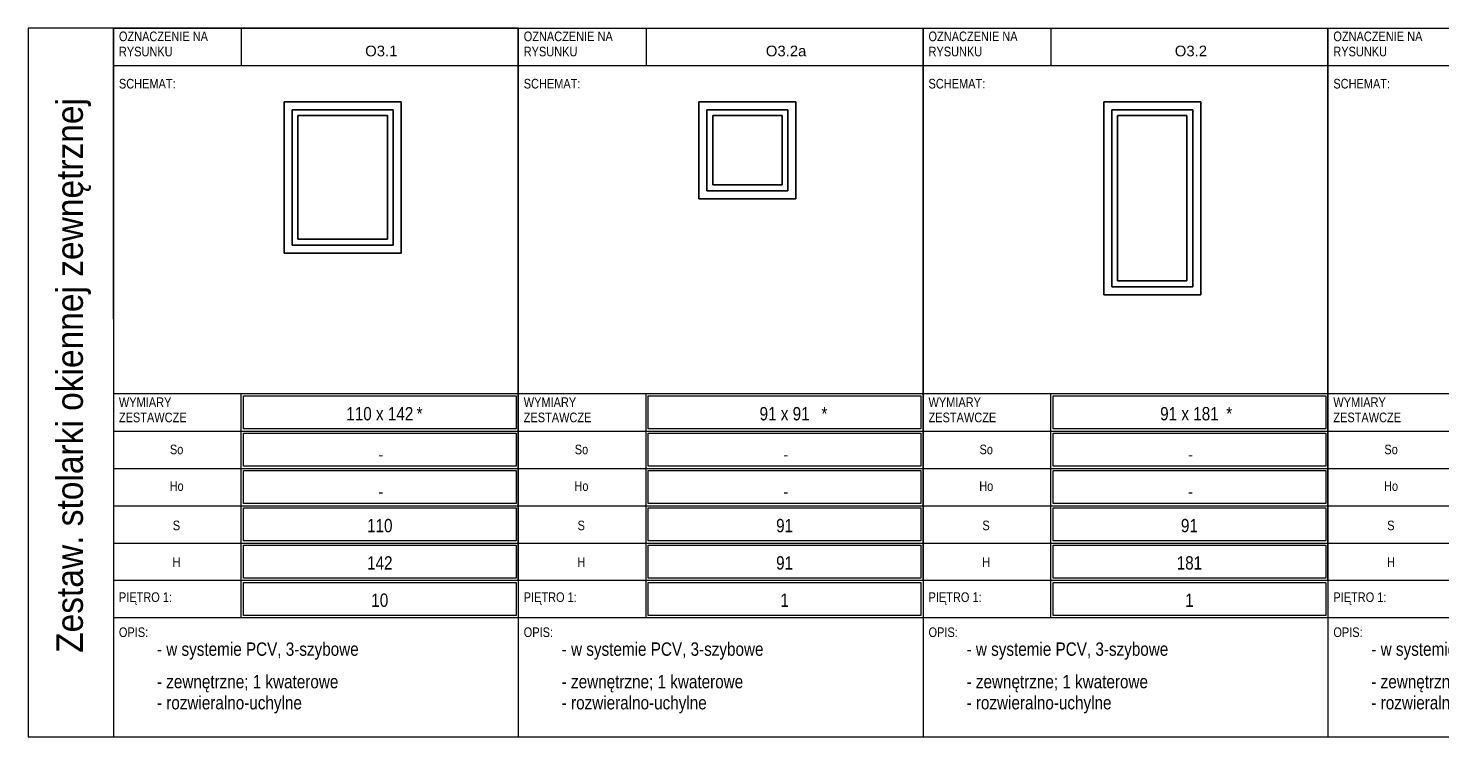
# Model space of a CAD drawing. Header units: centimetres. Extents: x -63 to 2108, y -795 to 602.
# Tile 2 of 3: x -63 to 1262, y -80 to 602. Entities that reach past the tile are written whole.
import ezdxf

# ---------------------------------------------------------------- set-up
doc = ezdxf.new("R2010")
doc.units = ezdxf.units.CM
for name, color, linetype, lineweight in [('A-ANNO-NOTE', 131, 'Continuous', 13), ('A-DETL-THIN', 151, 'Continuous', 18), ('A-GLAZ', 151, 'Continuous', 25), ('G-ANNO-TEXT', 231, 'Continuous', 13)]:
    doc.layers.add(name, color=color, linetype=linetype, lineweight=lineweight)
doc.styles.add('Arial', font='arial.ttf', dxfattribs={"height": 10})
doc.styles.add('Arial Narrow', font='ARIALN.TTF', dxfattribs={"height": 9})
doc.styles.add('Arial Narrow_1', font='ARIALN.TTF', dxfattribs={"height": 12.5})
doc.styles.add('Arial_1', font='arial.ttf', dxfattribs={"width": 0.9, "height": 25})

# ---------------------------------------------------------------- blocks, each defined once
blk = doc.blocks.new('Family - ___-2487477-Projekt 1 - Zestawienie stolarki okiennej')
at = {"layer": 'A-GLAZ'}
for p, q in [((566.5, 533.4), (566.5, 442.4)), ((657.5, 533.4), (566.5, 533.4)), ((566.5, 442.4), (566.5, 533.4)), ((566.5, 533.4), (657.5, 533.4)), ((657.5, 533.4), (657.5, 442.4)), ((657.5, 533.4), (657.5, 442.4)), ((650, 525.9), (574, 525.9)), ((574, 525.9), (574, 449.9)), ((644.5, 520.4), (579.5, 520.4)), ((579.5, 520.4), (579.5, 455.4)), ((644.5, 455.4), (644.5, 520.4)), ((650, 449.9), (650, 525.9)), ((579.5, 455.4), (644.5, 455.4)), ((657.5, 442.4), (566.5, 442.4)), ((566.5, 442.4), (657.5, 442.4)), ((574, 449.9), (650, 449.9))]:
    blk.add_line(p, q, dxfattribs=at)
blk = doc.blocks.new('Family - ___-2487806-Projekt 1 - Zestawienie stolarki okiennej')
at = {"layer": 'A-GLAZ'}
for p, q in [((177, 533.4), (177, 391.4)), ((177, 533.4), (177, 391.4)), ((287, 533.4), (177, 533.4)), ((287, 533.4), (177, 533.4)), ((287, 533.4), (287, 391.4)), ((287, 391.4), (287, 533.4)), ((184.5, 525.9), (279.5, 525.9)), ((184.5, 525.9), (184.5, 398.9)), ((274, 520.4), (190, 520.4)), ((190, 520.4), (190, 404.4)), ((274, 520.4), (274, 404.4)), ((279.5, 525.9), (279.5, 398.9)), ((184.5, 398.9), (279.5, 398.9)), ((190, 404.4), (274, 404.4)), ((177, 391.4), (287, 391.4)), ((287, 391.4), (177, 391.4))]:
    blk.add_line(p, q, dxfattribs=at)
blk = doc.blocks.new('Family - ___-2499350-Projekt 1 - Zestawienie stolarki okiennej')
at = {"layer": 'A-GLAZ'}
for p, q in [((946.5, 533.4), (946.5, 352.4)), ((946.5, 533.4), (946.5, 352.4)), ((1037.5, 533.4), (946.5, 533.4)), ((1037.5, 533.4), (946.5, 533.4)), ((1037.5, 533.4), (1037.5, 352.4)), ((1037.5, 352.4), (1037.5, 533.4)), ((954, 525.9), (1030, 525.9)), ((954, 525.9), (954, 359.9)), ((959.5, 520.4), (1024.5, 520.4)), ((959.5, 520.4), (959.5, 365.4)), ((1024.5, 520.4), (1024.5, 365.4)), ((1030, 525.9), (1030, 359.9)), ((954, 359.9), (1030, 359.9)), ((959.5, 365.4), (1024.5, 365.4)), ((946.5, 352.4), (1037.5, 352.4)), ((1037.5, 352.4), (946.5, 352.4))]:
    blk.add_line(p, q, dxfattribs=at)

msp = doc.modelspace()

# ---------------------------------------------------------------- linework, layer by layer
at = {"layer": 'A-DETL-THIN'}
for p, q in [((396.9, 602.4), (-63.1, 602.4)), ((-63.1, 602.4), (-63.1, -62.6)), ((16.9, 567.4), (16.9, 602.4)), ((16.9, 602.4), (136.9, 602.4)), ((16.9, 602.4), (16.9, 7.4)), ((136.9, 602.4), (136.9, 567.4)), ((136.9, 602.4), (396.9, 602.4)), ((396.9, 567.4), (396.9, 602.4)), ((396.9, 602.4), (516.9, 602.4)), ((396.9, 602.4), (396.9, 229.4)), ((396.9, 602.4), (396.9, 567.4)), ((396.9, 229.4), (396.9, 602.4)), ((396.9, 567.4), (396.9, 602.4)), ((396.9, 229.4), (396.9, 602.4)), ((396.9, 567.4), (396.9, 602.4)), ((396.9, 229.4), (396.9, 602.4)), ((396.9, 567.4), (396.9, 602.4)), ((396.9, 602.4), (396.9, 7.4)), ((396.9, 602.4), (396.9, 7.4)), ((516.9, 602.4), (516.9, 567.4)), ((516.9, 602.4), (776.9, 602.4)), ((776.9, 602.4), (776.9, 229.4)), ((776.9, 602.4), (776.9, 567.4)), ((776.9, 229.4), (776.9, 602.4)), ((776.9, 567.4), (776.9, 602.4)), ((776.9, 229.4), (776.9, 602.4)), ((776.9, 567.4), (776.9, 602.4)), ((776.9, 229.4), (776.9, 602.4)), ((776.9, 567.4), (776.9, 602.4)), ((776.9, 567.4), (776.9, 602.4)), ((776.9, 602.4), (896.9, 602.4)), ((776.9, 602.4), (776.9, 7.4)), ((776.9, 602.4), (776.9, 7.4)), ((896.9, 602.4), (896.9, 567.4)), ((896.9, 602.4), (1156.9, 602.4)), ((1156.9, 602.4), (1156.9, 229.4)), ((1156.9, 602.4), (1156.9, 567.4)), ((1156.9, 229.4), (1156.9, 602.4)), ((1156.9, 567.4), (1156.9, 602.4)), ((1156.9, 229.4), (1156.9, 602.4)), ((1156.9, 567.4), (1156.9, 602.4)), ((1156.9, 229.4), (1156.9, 602.4)), ((1156.9, 567.4), (1156.9, 602.4)), ((1156.9, 567.4), (1156.9, 602.4)), ((1156.9, 602.4), (1276.9, 602.4)), ((1156.9, 602.4), (1156.9, 7.4)), ((16.9, 567.4), (396.9, 567.4)), ((16.9, 329.4), (16.9, 567.4)), ((396.9, 567.4), (776.9, 567.4)), ((396.9, 329.4), (396.9, 567.4)), ((776.9, 567.4), (1156.9, 567.4)), ((776.9, 329.4), (776.9, 567.4)), ((1156.9, 567.4), (1536.9, 567.4)), ((1156.9, 329.4), (1156.9, 567.4)), ((396.9, 259.4), (16.9, 259.4)), ((16.9, 259.4), (16.9, 224.4)), ((136.9, 224.4), (136.9, 259.4)), ((138.9, 257.4), (394.9, 257.4)), ((138.9, 226.4), (138.9, 257.4)), ((394.9, 257.4), (394.9, 226.4)), ((776.9, 259.4), (396.9, 259.4)), ((396.9, 259.4), (396.9, 224.4)), ((396.9, 224.4), (396.9, 259.4)), ((396.9, 259.4), (396.9, 224.4)), ((396.9, 259.4), (396.9, 224.4)), ((396.9, 259.4), (396.9, 224.4)), ((516.9, 224.4), (516.9, 259.4)), ((518.9, 257.4), (774.9, 257.4)), ((518.9, 226.4), (518.9, 257.4)), ((774.9, 257.4), (774.9, 226.4)), ((776.9, 224.4), (776.9, 259.4)), ((776.9, 259.4), (776.9, 224.4)), ((776.9, 259.4), (776.9, 224.4)), ((776.9, 259.4), (776.9, 224.4)), ((1156.9, 259.4), (776.9, 259.4)), ((776.9, 259.4), (776.9, 224.4)), ((896.9, 224.4), (896.9, 259.4)), ((898.9, 257.4), (1154.9, 257.4)), ((898.9, 226.4), (898.9, 257.4)), ((1154.9, 257.4), (1154.9, 226.4)), ((1156.9, 224.4), (1156.9, 259.4)), ((1156.9, 259.4), (1156.9, 224.4)), ((1156.9, 259.4), (1156.9, 224.4)), ((1156.9, 259.4), (1156.9, 224.4)), ((1536.9, 259.4), (1156.9, 259.4)), ((1156.9, 259.4), (1156.9, 224.4)), ((394.9, 226.4), (138.9, 226.4)), ((774.9, 226.4), (518.9, 226.4)), ((1154.9, 226.4), (898.9, 226.4)), ((16.9, 224.4), (136.9, 224.4)), ((16.9, 224.4), (16.9, 189.4)), ((136.9, 224.4), (396.9, 224.4)), ((136.9, 189.4), (136.9, 224.4)), ((138.9, 222.4), (394.9, 222.4)), ((138.9, 191.4), (138.9, 222.4)), ((394.9, 222.4), (394.9, 191.4)), ((396.9, 224.4), (516.9, 224.4)), ((396.9, 224.4), (396.9, 189.4)), ((396.9, 189.4), (396.9, 224.4)), ((396.9, 224.4), (396.9, 189.4)), ((396.9, 224.4), (396.9, 189.4)), ((396.9, 224.4), (396.9, 189.4)), ((516.9, 224.4), (776.9, 224.4)), ((516.9, 189.4), (516.9, 224.4)), ((518.9, 222.4), (774.9, 222.4)), ((518.9, 191.4), (518.9, 222.4)), ((774.9, 222.4), (774.9, 191.4)), ((776.9, 189.4), (776.9, 224.4)), ((776.9, 224.4), (776.9, 189.4)), ((776.9, 224.4), (776.9, 189.4)), ((776.9, 224.4), (776.9, 189.4)), ((776.9, 224.4), (896.9, 224.4)), ((776.9, 224.4), (776.9, 189.4)), ((896.9, 224.4), (1156.9, 224.4)), ((896.9, 189.4), (896.9, 224.4)), ((898.9, 222.4), (1154.9, 222.4)), ((898.9, 191.4), (898.9, 222.4)), ((1154.9, 222.4), (1154.9, 191.4)), ((1156.9, 189.4), (1156.9, 224.4)), ((1156.9, 224.4), (1156.9, 189.4)), ((1156.9, 224.4), (1156.9, 189.4)), ((1156.9, 224.4), (1156.9, 189.4)), ((1156.9, 224.4), (1276.9, 224.4)), ((1156.9, 224.4), (1156.9, 189.4)), ((16.9, 189.4), (136.9, 189.4)), ((16.9, 189.4), (16.9, 154.4)), ((136.9, 189.4), (396.9, 189.4)), ((136.9, 154.4), (136.9, 189.4)), ((394.9, 191.4), (138.9, 191.4)), ((138.9, 187.4), (394.9, 187.4)), ((138.9, 156.4), (138.9, 187.4)), ((394.9, 187.4), (394.9, 156.4)), ((396.9, 189.4), (516.9, 189.4)), ((396.9, 189.4), (396.9, 154.4)), ((396.9, 154.4), (396.9, 189.4)), ((396.9, 189.4), (396.9, 154.4)), ((396.9, 189.4), (396.9, 154.4)), ((396.9, 189.4), (396.9, 154.4)), ((516.9, 189.4), (776.9, 189.4)), ((516.9, 154.4), (516.9, 189.4)), ((774.9, 191.4), (518.9, 191.4)), ((518.9, 187.4), (774.9, 187.4)), ((518.9, 156.4), (518.9, 187.4)), ((774.9, 187.4), (774.9, 156.4)), ((776.9, 154.4), (776.9, 189.4)), ((776.9, 189.4), (776.9, 154.4)), ((776.9, 189.4), (776.9, 154.4)), ((776.9, 189.4), (776.9, 154.4)), ((776.9, 189.4), (896.9, 189.4)), ((776.9, 189.4), (776.9, 154.4)), ((896.9, 189.4), (1156.9, 189.4)), ((896.9, 154.4), (896.9, 189.4)), ((1154.9, 191.4), (898.9, 191.4)), ((898.9, 187.4), (1154.9, 187.4)), ((898.9, 156.4), (898.9, 187.4)), ((1154.9, 187.4), (1154.9, 156.4)), ((1156.9, 154.4), (1156.9, 189.4)), ((1156.9, 189.4), (1156.9, 154.4)), ((1156.9, 189.4), (1156.9, 154.4)), ((1156.9, 189.4), (1156.9, 154.4)), ((1156.9, 189.4), (1276.9, 189.4)), ((1156.9, 189.4), (1156.9, 154.4)), ((16.9, 154.4), (136.9, 154.4)), ((16.9, 154.4), (16.9, 119.4)), ((136.9, 154.4), (396.9, 154.4)), ((136.9, 119.4), (136.9, 154.4)), ((394.9, 156.4), (138.9, 156.4)), ((138.9, 152.4), (394.9, 152.4)), ((138.9, 121.4), (138.9, 152.4)), ((394.9, 152.4), (394.9, 121.4)), ((396.9, 154.4), (516.9, 154.4)), ((396.9, 154.4), (396.9, 119.4)), ((396.9, 119.4), (396.9, 154.4)), ((396.9, 154.4), (396.9, 119.4)), ((396.9, 154.4), (396.9, 119.4)), ((396.9, 154.4), (396.9, 119.4)), ((516.9, 154.4), (776.9, 154.4)), ((516.9, 119.4), (516.9, 154.4)), ((774.9, 156.4), (518.9, 156.4)), ((518.9, 152.4), (774.9, 152.4)), ((518.9, 121.4), (518.9, 152.4)), ((774.9, 152.4), (774.9, 121.4)), ((776.9, 119.4), (776.9, 154.4)), ((776.9, 154.4), (776.9, 119.4)), ((776.9, 154.4), (776.9, 119.4)), ((776.9, 154.4), (776.9, 119.4)), ((776.9, 154.4), (896.9, 154.4)), ((776.9, 154.4), (776.9, 119.4)), ((896.9, 154.4), (1156.9, 154.4)), ((896.9, 119.4), (896.9, 154.4)), ((1154.9, 156.4), (898.9, 156.4)), ((898.9, 152.4), (1154.9, 152.4)), ((898.9, 121.4), (898.9, 152.4)), ((1154.9, 152.4), (1154.9, 121.4)), ((1156.9, 119.4), (1156.9, 154.4)), ((1156.9, 154.4), (1156.9, 119.4)), ((1156.9, 154.4), (1156.9, 119.4)), ((1156.9, 154.4), (1156.9, 119.4)), ((1156.9, 154.4), (1276.9, 154.4)), ((1156.9, 154.4), (1156.9, 119.4)), ((16.9, 119.4), (136.9, 119.4)), ((16.9, 119.4), (16.9, 84.4)), ((136.9, 119.4), (396.9, 119.4)), ((136.9, 84.4), (136.9, 119.4)), ((394.9, 121.4), (138.9, 121.4)), ((396.9, 119.4), (516.9, 119.4)), ((396.9, 119.4), (396.9, 84.4)), ((396.9, 84.4), (396.9, 119.4)), ((396.9, 119.4), (396.9, 84.4)), ((396.9, 119.4), (396.9, 84.4)), ((396.9, 119.4), (396.9, 84.4)), ((516.9, 119.4), (776.9, 119.4)), ((516.9, 84.4), (516.9, 119.4)), ((774.9, 121.4), (518.9, 121.4)), ((776.9, 84.4), (776.9, 119.4)), ((776.9, 119.4), (776.9, 84.4)), ((776.9, 119.4), (776.9, 84.4)), ((776.9, 119.4), (776.9, 84.4)), ((776.9, 119.4), (896.9, 119.4)), ((776.9, 119.4), (776.9, 84.4)), ((896.9, 119.4), (1156.9, 119.4)), ((896.9, 84.4), (896.9, 119.4)), ((1154.9, 121.4), (898.9, 121.4)), ((1156.9, 84.4), (1156.9, 119.4)), ((1156.9, 119.4), (1156.9, 84.4)), ((1156.9, 119.4), (1156.9, 84.4)), ((1156.9, 119.4), (1156.9, 84.4)), ((1156.9, 119.4), (1276.9, 119.4)), ((1156.9, 119.4), (1156.9, 84.4)), ((138.9, 117.4), (394.9, 117.4)), ((138.9, 86.4), (138.9, 117.4)), ((394.9, 117.4), (394.9, 86.4)), ((518.9, 117.4), (774.9, 117.4)), ((518.9, 86.4), (518.9, 117.4)), ((774.9, 117.4), (774.9, 86.4)), ((898.9, 117.4), (1154.9, 117.4)), ((898.9, 86.4), (898.9, 117.4)), ((1154.9, 117.4), (1154.9, 86.4)), ((16.9, 84.4), (136.9, 84.4)), ((16.9, 84.4), (16.9, -62.6)), ((136.9, 84.4), (396.9, 84.4)), ((136.9, 49.4), (136.9, 84.4)), ((394.9, 86.4), (138.9, 86.4)), ((138.9, 82.4), (394.9, 82.4)), ((138.9, 51.4), (138.9, 82.4)), ((394.9, 82.4), (394.9, 51.4)), ((396.9, 84.4), (516.9, 84.4)), ((396.9, 84.4), (396.9, -62.6)), ((396.9, 84.4), (396.9, -62.6)), ((516.9, 84.4), (776.9, 84.4)), ((516.9, 49.4), (516.9, 84.4)), ((774.9, 86.4), (518.9, 86.4)), ((518.9, 82.4), (774.9, 82.4)), ((518.9, 51.4), (518.9, 82.4)), ((774.9, 82.4), (774.9, 51.4)), ((776.9, 84.4), (776.9, -62.6)), ((776.9, 84.4), (896.9, 84.4)), ((776.9, 84.4), (776.9, -62.6)), ((896.9, 84.4), (1156.9, 84.4)), ((896.9, 49.4), (896.9, 84.4)), ((1154.9, 86.4), (898.9, 86.4)), ((898.9, 82.4), (1154.9, 82.4)), ((898.9, 51.4), (898.9, 82.4)), ((1154.9, 82.4), (1154.9, 51.4)), ((1156.9, 84.4), (1156.9, -62.6)), ((1156.9, 84.4), (1276.9, 84.4)), ((1156.9, 84.4), (1156.9, -62.6)), ((16.9, 49.4), (136.9, 49.4)), ((136.9, 49.4), (396.9, 49.4)), ((394.9, 51.4), (138.9, 51.4)), ((396.9, 49.4), (516.9, 49.4)), ((516.9, 49.4), (776.9, 49.4)), ((774.9, 51.4), (518.9, 51.4)), ((776.9, 49.4), (896.9, 49.4)), ((896.9, 49.4), (1156.9, 49.4)), ((1154.9, 51.4), (898.9, 51.4)), ((1156.9, 49.4), (1276.9, 49.4)), ((-63.1, -62.6), (16.9, -62.6)), ((16.9, -62.6), (396.9, -62.6)), ((396.9, -62.6), (776.9, -62.6)), ((776.9, -62.6), (1156.9, -62.6)), ((1156.9, -62.6), (1536.9, -62.6))]:
    msp.add_line(p, q, dxfattribs=at)

# ---------------------------------------------------------------- block references
at = {"lineweight": 25}
for name in ['Family - ___-2487806-Projekt 1 - Zestawienie stolarki okiennej', 'Family - ___-2487477-Projekt 1 - Zestawienie stolarki okiennej', 'Family - ___-2499350-Projekt 1 - Zestawienie stolarki okiennej']:
    msp.add_blockref(name, (0, 0), dxfattribs=at)

# ---------------------------------------------------------------- texts
at = {"layer": 'G-ANNO-TEXT', "color": 7, "line_spacing_factor": 0.949189}
for s, insert, char_height, width, attachment_point, style in [('\\pxt7.05556,14.11111,21.16667,28.22222,35.27778,42.33333,49.38889,56.44444,63.5,70.55556,77.61111,84.66667,91.72222,98.77778,105.83333,112.88889,119.94444,127,134.05556,141.11111,148.16667,155.22222,162.27778,169.33333,176.38889,183.44444,190.5,197.55556,204.61111,211.66667,218.72222,225.77778;{OZNACZENIE NA RYSUNKU}', (22, 599.3), 9, 108.5, 1, 'Arial Narrow'), ('\\pxt7.05556,14.11111,21.16667,28.22222,35.27778,42.33333,49.38889,56.44444,63.5,70.55556,77.61111,84.66667,91.72222,98.77778,105.83333,112.88889,119.94444,127,134.05556,141.11111,148.16667,155.22222,162.27778,169.33333,176.38889,183.44444,190.5,197.55556,204.61111,211.66667,218.72222,225.77778;{OZNACZENIE NA RYSUNKU}', (402, 599.3), 9, 108.5, 1, 'Arial Narrow'), ('\\pxt7.05556,14.11111,21.16667,28.22222,35.27778,42.33333,49.38889,56.44444,63.5,70.55556,77.61111,84.66667,91.72222,98.77778,105.83333,112.88889,119.94444,127,134.05556,141.11111,148.16667,155.22222,162.27778,169.33333,176.38889,183.44444,190.5,197.55556,204.61111,211.66667,218.72222,225.77778;{OZNACZENIE NA RYSUNKU}', (782, 599.3), 9, 108.5, 1, 'Arial Narrow'), ('\\pxt7.05556,14.11111,21.16667,28.22222,35.27778,42.33333,49.38889,56.44444,63.5,70.55556,77.61111,84.66667,91.72222,98.77778,105.83333,112.88889,119.94444,127,134.05556,141.11111,148.16667,155.22222,162.27778,169.33333,176.38889,183.44444,190.5,197.55556,204.61111,211.66667,218.72222,225.77778;{OZNACZENIE NA RYSUNKU}', (1162, 599.3), 9, 108.5, 1, 'Arial Narrow'), ('\\pxt7.05556,14.11111,21.16667,28.22222,35.27778,42.33333,49.38889,56.44444,63.5,70.55556,77.61111,84.66667,91.72222,98.77778,105.83333,112.88889,119.94444,127,134.05556,141.11111,148.16667,155.22222,162.27778,169.33333,176.38889,183.44444,190.5,197.55556,204.61111,211.66667,218.72222,225.77778;{SCHEMAT:}', (22, 554.9), 9, 52.469, 1, 'Arial Narrow'), ('\\pxt7.05556,14.11111,21.16667,28.22222,35.27778,42.33333,49.38889,56.44444,63.5,70.55556,77.61111,84.66667,91.72222,98.77778,105.83333,112.88889,119.94444,127,134.05556,141.11111,148.16667,155.22222,162.27778,169.33333,176.38889,183.44444,190.5,197.55556,204.61111,211.66667,218.72222,225.77778;{SCHEMAT:}', (402, 554.9), 9, 52.469, 1, 'Arial Narrow'), ('\\pxt7.05556,14.11111,21.16667,28.22222,35.27778,42.33333,49.38889,56.44444,63.5,70.55556,77.61111,84.66667,91.72222,98.77778,105.83333,112.88889,119.94444,127,134.05556,141.11111,148.16667,155.22222,162.27778,169.33333,176.38889,183.44444,190.5,197.55556,204.61111,211.66667,218.72222,225.77778;{SCHEMAT:}', (782, 554.9), 9, 52.469, 1, 'Arial Narrow'), ('\\pxt7.05556,14.11111,21.16667,28.22222,35.27778,42.33333,49.38889,56.44444,63.5,70.55556,77.61111,84.66667,91.72222,98.77778,105.83333,112.88889,119.94444,127,134.05556,141.11111,148.16667,155.22222,162.27778,169.33333,176.38889,183.44444,190.5,197.55556,204.61111,211.66667,218.72222,225.77778;{SCHEMAT:}', (1162, 554.9), 9, 52.469, 1, 'Arial Narrow'), ('\\pxt7.05556,14.11111,21.16667,28.22222,35.27778,42.33333,49.38889,56.44444,63.5,70.55556,77.61111,84.66667,91.72222,98.77778,105.83333,112.88889,119.94444,127,134.05556,141.11111,148.16667,155.22222,162.27778,169.33333,176.38889,183.44444,190.5,197.55556,204.61111,211.66667,218.72222,225.77778;{WYMIARY ZESTAWCZE}', (22, 256), 9, 81.35, 1, 'Arial Narrow'), ('\\pxt7.05556,14.11111,21.16667,28.22222,35.27778,42.33333,49.38889,56.44444,63.5,70.55556,77.61111,84.66667,91.72222,98.77778,105.83333,112.88889,119.94444,127,134.05556,141.11111,148.16667,155.22222,162.27778,169.33333,176.38889,183.44444,190.5,197.55556,204.61111,211.66667,218.72222,225.77778;{WYMIARY ZESTAWCZE}', (402, 256), 9, 81.35, 1, 'Arial Narrow'), ('\\pxt7.05556,14.11111,21.16667,28.22222,35.27778,42.33333,49.38889,56.44444,63.5,70.55556,77.61111,84.66667,91.72222,98.77778,105.83333,112.88889,119.94444,127,134.05556,141.11111,148.16667,155.22222,162.27778,169.33333,176.38889,183.44444,190.5,197.55556,204.61111,211.66667,218.72222,225.77778;{WYMIARY ZESTAWCZE}', (782, 256), 9, 81.35, 1, 'Arial Narrow'), ('\\pxt7.05556,14.11111,21.16667,28.22222,35.27778,42.33333,49.38889,56.44444,63.5,70.55556,77.61111,84.66667,91.72222,98.77778,105.83333,112.88889,119.94444,127,134.05556,141.11111,148.16667,155.22222,162.27778,169.33333,176.38889,183.44444,190.5,197.55556,204.61111,211.66667,218.72222,225.77778;{WYMIARY ZESTAWCZE}', (1162, 256), 9, 81.35, 1, 'Arial Narrow'), ('\\pxt5.08,10.16,15.24,20.32,25.4,30.48,35.56,40.64,45.72,50.8,55.88,60.96,66.04,71.12,76.2,81.28,86.36,91.44,96.52,101.6,106.68,111.76,116.84,121.92,127,132.08,137.16,142.24,147.32,152.4,157.48,162.56;{*}', (301.5, 247), 12.5, 6.009, 1, 'Arial Narrow_1'), ('\\pxt5.08,10.16,15.24,20.32,25.4,30.48,35.56,40.64,45.72,50.8,55.88,60.96,66.04,71.12,76.2,81.28,86.36,91.44,96.52,101.6,106.68,111.76,116.84,121.92,127,132.08,137.16,142.24,147.32,152.4,157.48,162.56;{*}', (681.5, 247), 12.5, 6.009, 1, 'Arial Narrow_1'), ('\\pxt5.08,10.16,15.24,20.32,25.4,30.48,35.56,40.64,45.72,50.8,55.88,60.96,66.04,71.12,76.2,81.28,86.36,91.44,96.52,101.6,106.68,111.76,116.84,121.92,127,132.08,137.16,142.24,147.32,152.4,157.48,162.56;{*}', (1061.5, 247), 12.5, 6.009, 1, 'Arial Narrow_1'), ('\\pxqc,t7.05556,14.11111,21.16667,28.22222,35.27778,42.33333,49.38889,56.44444,63.5,70.55556,77.61111,84.66667,91.72222,98.77778,105.83333,112.88889,119.94444,127,134.05556,141.11111,148.16667,155.22222,162.27778,169.33333,176.38889,183.44444,190.5,197.55556,204.61111,211.66667,218.72222,225.77778;{So}', (76.2, 211.7), 9, 78.4, 2, 'Arial Narrow'), ('\\pxqc,t7.05556,14.11111,21.16667,28.22222,35.27778,42.33333,49.38889,56.44444,63.5,70.55556,77.61111,84.66667,91.72222,98.77778,105.83333,112.88889,119.94444,127,134.05556,141.11111,148.16667,155.22222,162.27778,169.33333,176.38889,183.44444,190.5,197.55556,204.61111,211.66667,218.72222,225.77778;{So}', (456.2, 211.7), 9, 78.4, 2, 'Arial Narrow'), ('\\pxqc,t7.05556,14.11111,21.16667,28.22222,35.27778,42.33333,49.38889,56.44444,63.5,70.55556,77.61111,84.66667,91.72222,98.77778,105.83333,112.88889,119.94444,127,134.05556,141.11111,148.16667,155.22222,162.27778,169.33333,176.38889,183.44444,190.5,197.55556,204.61111,211.66667,218.72222,225.77778;{So}', (836.2, 211.7), 9, 78.4, 2, 'Arial Narrow'), ('\\pxqc,t7.05556,14.11111,21.16667,28.22222,35.27778,42.33333,49.38889,56.44444,63.5,70.55556,77.61111,84.66667,91.72222,98.77778,105.83333,112.88889,119.94444,127,134.05556,141.11111,148.16667,155.22222,162.27778,169.33333,176.38889,183.44444,190.5,197.55556,204.61111,211.66667,218.72222,225.77778;{So}', (1216.2, 211.7), 9, 78.4, 2, 'Arial Narrow'), ('\\pxqc,t7.05556,14.11111,21.16667,28.22222,35.27778,42.33333,49.38889,56.44444,63.5,70.55556,77.61111,84.66667,91.72222,98.77778,105.83333,112.88889,119.94444,127,134.05556,141.11111,148.16667,155.22222,162.27778,169.33333,176.38889,183.44444,190.5,197.55556,204.61111,211.66667,218.72222,225.77778;{Ho}', (76.2, 177.3), 9, 46, 2, 'Arial Narrow'), ('\\pxqc,t7.05556,14.11111,21.16667,28.22222,35.27778,42.33333,49.38889,56.44444,63.5,70.55556,77.61111,84.66667,91.72222,98.77778,105.83333,112.88889,119.94444,127,134.05556,141.11111,148.16667,155.22222,162.27778,169.33333,176.38889,183.44444,190.5,197.55556,204.61111,211.66667,218.72222,225.77778;{Ho}', (456.2, 177.3), 9, 46, 2, 'Arial Narrow'), ('\\pxqc,t7.05556,14.11111,21.16667,28.22222,35.27778,42.33333,49.38889,56.44444,63.5,70.55556,77.61111,84.66667,91.72222,98.77778,105.83333,112.88889,119.94444,127,134.05556,141.11111,148.16667,155.22222,162.27778,169.33333,176.38889,183.44444,190.5,197.55556,204.61111,211.66667,218.72222,225.77778;{Ho}', (836.2, 177.3), 9, 46, 2, 'Arial Narrow'), ('\\pxqc,t7.05556,14.11111,21.16667,28.22222,35.27778,42.33333,49.38889,56.44444,63.5,70.55556,77.61111,84.66667,91.72222,98.77778,105.83333,112.88889,119.94444,127,134.05556,141.11111,148.16667,155.22222,162.27778,169.33333,176.38889,183.44444,190.5,197.55556,204.61111,211.66667,218.72222,225.77778;{Ho}', (1216.2, 177.3), 9, 46, 2, 'Arial Narrow'), ('\\pxqc,t7.05556,14.11111,21.16667,28.22222,35.27778,42.33333,49.38889,56.44444,63.5,70.55556,77.61111,84.66667,91.72222,98.77778,105.83333,112.88889,119.94444,127,134.05556,141.11111,148.16667,155.22222,162.27778,169.33333,176.38889,183.44444,190.5,197.55556,204.61111,211.66667,218.72222,225.77778;{S}', (76, 140.4), 9, 46, 2, 'Arial Narrow'), ('\\pxqc,t5.08,10.16,15.24,20.32,25.4,30.48,35.56,40.64,45.72,50.8,55.88,60.96,66.04,71.12,76.2,81.28,86.36,91.44,96.52,101.6,106.68,111.76,116.84,121.92,127,132.08,137.16,142.24,147.32,152.4,157.48,162.56;{110}', (266.9, 142), 12.5, 24.392, 2, 'Arial Narrow_1'), ('\\pxqc,t7.05556,14.11111,21.16667,28.22222,35.27778,42.33333,49.38889,56.44444,63.5,70.55556,77.61111,84.66667,91.72222,98.77778,105.83333,112.88889,119.94444,127,134.05556,141.11111,148.16667,155.22222,162.27778,169.33333,176.38889,183.44444,190.5,197.55556,204.61111,211.66667,218.72222,225.77778;{S}', (456, 140.4), 9, 46, 2, 'Arial Narrow'), ('\\pxqc,t5.08,10.16,15.24,20.32,25.4,30.48,35.56,40.64,45.72,50.8,55.88,60.96,66.04,71.12,76.2,81.28,86.36,91.44,96.52,101.6,106.68,111.76,116.84,121.92,127,132.08,137.16,142.24,147.32,152.4,157.48,162.56;{91}', (646.9, 142), 12.5, 16.362, 2, 'Arial Narrow_1'), ('\\pxqc,t7.05556,14.11111,21.16667,28.22222,35.27778,42.33333,49.38889,56.44444,63.5,70.55556,77.61111,84.66667,91.72222,98.77778,105.83333,112.88889,119.94444,127,134.05556,141.11111,148.16667,155.22222,162.27778,169.33333,176.38889,183.44444,190.5,197.55556,204.61111,211.66667,218.72222,225.77778;{S}', (836, 140.4), 9, 46, 2, 'Arial Narrow'), ('\\pxqc,t5.08,10.16,15.24,20.32,25.4,30.48,35.56,40.64,45.72,50.8,55.88,60.96,66.04,71.12,76.2,81.28,86.36,91.44,96.52,101.6,106.68,111.76,116.84,121.92,127,132.08,137.16,142.24,147.32,152.4,157.48,162.56;{91}', (1026.9, 142), 12.5, 16.362, 2, 'Arial Narrow_1'), ('\\pxqc,t7.05556,14.11111,21.16667,28.22222,35.27778,42.33333,49.38889,56.44444,63.5,70.55556,77.61111,84.66667,91.72222,98.77778,105.83333,112.88889,119.94444,127,134.05556,141.11111,148.16667,155.22222,162.27778,169.33333,176.38889,183.44444,190.5,197.55556,204.61111,211.66667,218.72222,225.77778;{S}', (1216, 140.4), 9, 46, 2, 'Arial Narrow'), ('\\pxqc,t7.05556,14.11111,21.16667,28.22222,35.27778,42.33333,49.38889,56.44444,63.5,70.55556,77.61111,84.66667,91.72222,98.77778,105.83333,112.88889,119.94444,127,134.05556,141.11111,148.16667,155.22222,162.27778,169.33333,176.38889,183.44444,190.5,197.55556,204.61111,211.66667,218.72222,225.77778;{H}', (76.1, 106), 9, 46, 2, 'Arial Narrow'), ('\\pxqc,t5.08,10.16,15.24,20.32,25.4,30.48,35.56,40.64,45.72,50.8,55.88,60.96,66.04,71.12,76.2,81.28,86.36,91.44,96.52,101.6,106.68,111.76,116.84,121.92,127,132.08,137.16,142.24,147.32,152.4,157.48,162.56;{142}', (266.9, 107), 12.5, 24.392, 2, 'Arial Narrow_1'), ('\\pxqc,t7.05556,14.11111,21.16667,28.22222,35.27778,42.33333,49.38889,56.44444,63.5,70.55556,77.61111,84.66667,91.72222,98.77778,105.83333,112.88889,119.94444,127,134.05556,141.11111,148.16667,155.22222,162.27778,169.33333,176.38889,183.44444,190.5,197.55556,204.61111,211.66667,218.72222,225.77778;{H}', (456.1, 106), 9, 46, 2, 'Arial Narrow'), ('\\pxqc,t5.08,10.16,15.24,20.32,25.4,30.48,35.56,40.64,45.72,50.8,55.88,60.96,66.04,71.12,76.2,81.28,86.36,91.44,96.52,101.6,106.68,111.76,116.84,121.92,127,132.08,137.16,142.24,147.32,152.4,157.48,162.56;{91}', (646.9, 107), 12.5, 16.362, 2, 'Arial Narrow_1'), ('\\pxqc,t7.05556,14.11111,21.16667,28.22222,35.27778,42.33333,49.38889,56.44444,63.5,70.55556,77.61111,84.66667,91.72222,98.77778,105.83333,112.88889,119.94444,127,134.05556,141.11111,148.16667,155.22222,162.27778,169.33333,176.38889,183.44444,190.5,197.55556,204.61111,211.66667,218.72222,225.77778;{H}', (836.1, 106), 9, 46, 2, 'Arial Narrow'), ('\\pxqc,t5.08,10.16,15.24,20.32,25.4,30.48,35.56,40.64,45.72,50.8,55.88,60.96,66.04,71.12,76.2,81.28,86.36,91.44,96.52,101.6,106.68,111.76,116.84,121.92,127,132.08,137.16,142.24,147.32,152.4,157.48,162.56;{181}', (1026.9, 107), 12.5, 24.392, 2, 'Arial Narrow_1'), ('\\pxqc,t7.05556,14.11111,21.16667,28.22222,35.27778,42.33333,49.38889,56.44444,63.5,70.55556,77.61111,84.66667,91.72222,98.77778,105.83333,112.88889,119.94444,127,134.05556,141.11111,148.16667,155.22222,162.27778,169.33333,176.38889,183.44444,190.5,197.55556,204.61111,211.66667,218.72222,225.77778;{H}', (1216.1, 106), 9, 46, 2, 'Arial Narrow'), ('\\pxt7.05556,14.11111,21.16667,28.22222,35.27778,42.33333,49.38889,56.44444,63.5,70.55556,77.61111,84.66667,91.72222,98.77778,105.83333,112.88889,119.94444,127,134.05556,141.11111,148.16667,155.22222,162.27778,169.33333,176.38889,183.44444,190.5,197.55556,204.61111,211.66667,218.72222,225.77778;{PIĘTRO 1:}', (22, 73.1), 9, 68.45, 1, 'Arial Narrow'), ('\\pxqc,t5.08,10.16,15.24,20.32,25.4,30.48,35.56,40.64,45.72,50.8,55.88,60.96,66.04,71.12,76.2,81.28,86.36,91.44,96.52,101.6,106.68,111.76,116.84,121.92,127,132.08,137.16,142.24,147.32,152.4,157.48,162.56;{10}', (266.9, 72), 12.5, 16.362, 2, 'Arial Narrow_1'), ('\\pxt7.05556,14.11111,21.16667,28.22222,35.27778,42.33333,49.38889,56.44444,63.5,70.55556,77.61111,84.66667,91.72222,98.77778,105.83333,112.88889,119.94444,127,134.05556,141.11111,148.16667,155.22222,162.27778,169.33333,176.38889,183.44444,190.5,197.55556,204.61111,211.66667,218.72222,225.77778;{PIĘTRO 1:}', (402, 73.1), 9, 68.45, 1, 'Arial Narrow'), ('\\pxqc,t5.08,10.16,15.24,20.32,25.4,30.48,35.56,40.64,45.72,50.8,55.88,60.96,66.04,71.12,76.2,81.28,86.36,91.44,96.52,101.6,106.68,111.76,116.84,121.92,127,132.08,137.16,142.24,147.32,152.4,157.48,162.56;{1}', (646.9, 72), 12.5, 8.332, 2, 'Arial Narrow_1'), ('\\pxt7.05556,14.11111,21.16667,28.22222,35.27778,42.33333,49.38889,56.44444,63.5,70.55556,77.61111,84.66667,91.72222,98.77778,105.83333,112.88889,119.94444,127,134.05556,141.11111,148.16667,155.22222,162.27778,169.33333,176.38889,183.44444,190.5,197.55556,204.61111,211.66667,218.72222,225.77778;{PIĘTRO 1:}', (782, 73.1), 9, 68.45, 1, 'Arial Narrow'), ('\\pxqc,t5.08,10.16,15.24,20.32,25.4,30.48,35.56,40.64,45.72,50.8,55.88,60.96,66.04,71.12,76.2,81.28,86.36,91.44,96.52,101.6,106.68,111.76,116.84,121.92,127,132.08,137.16,142.24,147.32,152.4,157.48,162.56;{1}', (1026.9, 72), 12.5, 8.332, 2, 'Arial Narrow_1'), ('\\pxt7.05556,14.11111,21.16667,28.22222,35.27778,42.33333,49.38889,56.44444,63.5,70.55556,77.61111,84.66667,91.72222,98.77778,105.83333,112.88889,119.94444,127,134.05556,141.11111,148.16667,155.22222,162.27778,169.33333,176.38889,183.44444,190.5,197.55556,204.61111,211.66667,218.72222,225.77778;{PIĘTRO 1:}', (1162, 73.1), 9, 68.45, 1, 'Arial Narrow'), ('\\pxt7.05556,14.11111,21.16667,28.22222,35.27778,42.33333,49.38889,56.44444,63.5,70.55556,77.61111,84.66667,91.72222,98.77778,105.83333,112.88889,119.94444,127,134.05556,141.11111,148.16667,155.22222,162.27778,169.33333,176.38889,183.44444,190.5,197.55556,204.61111,211.66667,218.72222,225.77778;{OPIS:}', (22, 40.2), 9, 46, 1, 'Arial Narrow'), ('\\pxt7.05556,14.11111,21.16667,28.22222,35.27778,42.33333,49.38889,56.44444,63.5,70.55556,77.61111,84.66667,91.72222,98.77778,105.83333,112.88889,119.94444,127,134.05556,141.11111,148.16667,155.22222,162.27778,169.33333,176.38889,183.44444,190.5,197.55556,204.61111,211.66667,218.72222,225.77778;{OPIS:}', (402, 40.2), 9, 46, 1, 'Arial Narrow'), ('\\pxt7.05556,14.11111,21.16667,28.22222,35.27778,42.33333,49.38889,56.44444,63.5,70.55556,77.61111,84.66667,91.72222,98.77778,105.83333,112.88889,119.94444,127,134.05556,141.11111,148.16667,155.22222,162.27778,169.33333,176.38889,183.44444,190.5,197.55556,204.61111,211.66667,218.72222,225.77778;{OPIS:}', (782, 40.2), 9, 46, 1, 'Arial Narrow'), ('\\pxt7.05556,14.11111,21.16667,28.22222,35.27778,42.33333,49.38889,56.44444,63.5,70.55556,77.61111,84.66667,91.72222,98.77778,105.83333,112.88889,119.94444,127,134.05556,141.11111,148.16667,155.22222,162.27778,169.33333,176.38889,183.44444,190.5,197.55556,204.61111,211.66667,218.72222,225.77778;{OPIS:}', (1162, 40.2), 9, 46, 1, 'Arial Narrow'), ('\\pxt5.08,10.16,15.24,20.32,25.4,30.48,35.56,40.64,45.72,50.8,55.88,60.96,66.04,71.12,76.2,81.28,86.36,91.44,96.52,101.6,106.68,111.76,116.84,121.92,127,132.08,137.16,142.24,147.32,152.4,157.48,162.56;{- w systemie PCV, 3-szybowe}', (57.7, 26.1), 12.5, 326.75, 1, 'Arial Narrow_1'), ('\\pxt5.08,10.16,15.24,20.32,25.4,30.48,35.56,40.64,45.72,50.8,55.88,60.96,66.04,71.12,76.2,81.28,86.36,91.44,96.52,101.6,106.68,111.76,116.84,121.92,127,132.08,137.16,142.24,147.32,152.4,157.48,162.56;{- w systemie PCV, 3-szybowe}', (437.7, 26.1), 12.5, 326.75, 1, 'Arial Narrow_1'), ('\\pxt5.08,10.16,15.24,20.32,25.4,30.48,35.56,40.64,45.72,50.8,55.88,60.96,66.04,71.12,76.2,81.28,86.36,91.44,96.52,101.6,106.68,111.76,116.84,121.92,127,132.08,137.16,142.24,147.32,152.4,157.48,162.56;{- w systemie PCV, 3-szybowe}', (817.7, 26.1), 12.5, 326.75, 1, 'Arial Narrow_1'), ('\\pxt5.08,10.16,15.24,20.32,25.4,30.48,35.56,40.64,45.72,50.8,55.88,60.96,66.04,71.12,76.2,81.28,86.36,91.44,96.52,101.6,106.68,111.76,116.84,121.92,127,132.08,137.16,142.24,147.32,152.4,157.48,162.56;{- w systemie PCV, 3-szybowe}', (1197.7, 26.1), 12.5, 326.75, 1, 'Arial Narrow_1'), ('\\pxt5.08,10.16,15.24,20.32,25.4,30.48,35.56,40.64,45.72,50.8,55.88,60.96,66.04,71.12,76.2,81.28,86.36,91.44,96.52,101.6,106.68,111.76,116.84,121.92,127,132.08,137.16,142.24,147.32,152.4,157.48,162.56;{- zewnętrzne; 1 kwaterowe\\P- rozwieralno-uchylne}', (57.7, -4.4), 12.5, 171.7, 1, 'Arial Narrow_1'), ('\\pxt5.08,10.16,15.24,20.32,25.4,30.48,35.56,40.64,45.72,50.8,55.88,60.96,66.04,71.12,76.2,81.28,86.36,91.44,96.52,101.6,106.68,111.76,116.84,121.92,127,132.08,137.16,142.24,147.32,152.4,157.48,162.56;{- zewnętrzne; 1 kwaterowe\\P- rozwieralno-uchylne}', (437.7, -4.4), 12.5, 171.7, 1, 'Arial Narrow_1'), ('\\pxt5.08,10.16,15.24,20.32,25.4,30.48,35.56,40.64,45.72,50.8,55.88,60.96,66.04,71.12,76.2,81.28,86.36,91.44,96.52,101.6,106.68,111.76,116.84,121.92,127,132.08,137.16,142.24,147.32,152.4,157.48,162.56;{- zewnętrzne; 1 kwaterowe\\P- rozwieralno-uchylne}', (817.7, -4.4), 12.5, 171.7, 1, 'Arial Narrow_1'), ('\\pxt5.08,10.16,15.24,20.32,25.4,30.48,35.56,40.64,45.72,50.8,55.88,60.96,66.04,71.12,76.2,81.28,86.36,91.44,96.52,101.6,106.68,111.76,116.84,121.92,127,132.08,137.16,142.24,147.32,152.4,157.48,162.56;{- zewnętrzne; 2 kwaterowe\\P- rozwieralno-uchylne}', (1197.7, -4.4), 12.5, 171.7, 1, 'Arial Narrow_1')]:
    msp.add_mtext(s, dxfattribs=dict(at, insert=insert, char_height=char_height, width=width, attachment_point=attachment_point, style=style))
at = {"layer": 'G-ANNO-TEXT', "color": 7, "insert": (-36.8, 536.9), "char_height": 25, "width": 537.219, "attachment_point": 3, "rotation": 90, "line_spacing_factor": 0.936439, "style": 'Arial_1'}
msp.add_mtext('\\pxqr,t2.286,4.572,6.858,9.144,11.43,13.716,16.002,18.288,20.574,22.86,25.146,27.432,29.718,32.004,34.29,36.576,38.862,41.148,43.434,45.72,48.006,50.292,52.578,54.864,57.15,59.436,61.722,64.008,66.294,68.58,70.866,73.152;{Zestaw. stolarki okiennej zewnętrznej}', dxfattribs=at)

# ---------------------------------------------------------------- next in the draw order: texts
at = {"layer": 'A-ANNO-NOTE', "char_height": 10, "attachment_point": 5, "line_spacing_factor": 0.936439, "style": 'Arial', "bg_fill": 3, "box_fill_scale": 1.25, "bg_fill_color": 256, "bg_fill_true_color": 13158600, "bg_fill_transparency": 0}
for s, insert, width in [('\\pxqc,t6.35,12.7,19.05,25.4,31.75,38.1,44.45,50.8,57.15,63.5,69.85,76.2,82.55,88.9,95.25,101.6,107.95,114.3,120.65,127,133.35,139.7,146.05,152.4,158.75,165.1,171.45,177.8,184.15,190.5,196.85,203.2;{O3.1}', (268.3, 581), 31.1), ('\\pxqc,t6.35,12.7,19.05,25.4,31.75,38.1,44.45,50.8,57.15,63.5,69.85,76.2,82.55,88.9,95.25,101.6,107.95,114.3,120.65,127,133.35,139.7,146.05,152.4,158.75,165.1,171.45,177.8,184.15,190.5,196.85,203.2;{O3.2a}', (648.3, 581), 39.05), ('\\pxqc,t6.35,12.7,19.05,25.4,31.75,38.1,44.45,50.8,57.15,63.5,69.85,76.2,82.55,88.9,95.25,101.6,107.95,114.3,120.65,127,133.35,139.7,146.05,152.4,158.75,165.1,171.45,177.8,184.15,190.5,196.85,203.2;{O3.2}', (1028.3, 581), 31.1), ('\\pxqc,t6.35,12.7,19.05,25.4,31.75,38.1,44.45,50.8,57.15,63.5,69.85,76.2,82.55,88.9,95.25,101.6,107.95,114.3,120.65,127,133.35,139.7,146.05,152.4,158.75,165.1,171.45,177.8,184.15,190.5,196.85,203.2;{-}', (268, 202.4), 4.95), ('\\pxqc,t6.35,12.7,19.05,25.4,31.75,38.1,44.45,50.8,57.15,63.5,69.85,76.2,82.55,88.9,95.25,101.6,107.95,114.3,120.65,127,133.35,139.7,146.05,152.4,158.75,165.1,171.45,177.8,184.15,190.5,196.85,203.2;{-}', (648, 202.4), 4.95), ('\\pxqc,t6.35,12.7,19.05,25.4,31.75,38.1,44.45,50.8,57.15,63.5,69.85,76.2,82.55,88.9,95.25,101.6,107.95,114.3,120.65,127,133.35,139.7,146.05,152.4,158.75,165.1,171.45,177.8,184.15,190.5,196.85,203.2;{-}', (1028, 202.4), 4.95), ('\\pxqc,t6.35,12.7,19.05,25.4,31.75,38.1,44.45,50.8,57.15,63.5,69.85,76.2,82.55,88.9,95.25,101.6,107.95,114.3,120.65,127,133.35,139.7,146.05,152.4,158.75,165.1,171.45,177.8,184.15,190.5,196.85,203.2;{-}', (268, 167.4), 4.95), ('\\pxqc,t6.35,12.7,19.05,25.4,31.75,38.1,44.45,50.8,57.15,63.5,69.85,76.2,82.55,88.9,95.25,101.6,107.95,114.3,120.65,127,133.35,139.7,146.05,152.4,158.75,165.1,171.45,177.8,184.15,190.5,196.85,203.2;{-}', (648, 167.4), 4.95), ('\\pxqc,t6.35,12.7,19.05,25.4,31.75,38.1,44.45,50.8,57.15,63.5,69.85,76.2,82.55,88.9,95.25,101.6,107.95,114.3,120.65,127,133.35,139.7,146.05,152.4,158.75,165.1,171.45,177.8,184.15,190.5,196.85,203.2;{-}', (1028, 167.4), 4.95)]:
    msp.add_mtext(s, dxfattribs=dict(at, insert=insert, width=width))

# ---------------------------------------------------------------- next in the draw order: texts
at = {"layer": 'G-ANNO-TEXT', "color": 7, "char_height": 12.5, "attachment_point": 2, "line_spacing_factor": 0.949189, "style": 'Arial Narrow_1'}
for s, insert, width in [('\\pxqc,t5.08,10.16,15.24,20.32,25.4,30.48,35.56,40.64,45.72,50.8,55.88,60.96,66.04,71.12,76.2,81.28,86.36,91.44,96.52,101.6,106.68,111.76,116.84,121.92,127,132.08,137.16,142.24,147.32,152.4,157.48,162.56;{110 x 142}', (266.9, 247), 63.832), ('\\pxqc,t5.08,10.16,15.24,20.32,25.4,30.48,35.56,40.64,45.72,50.8,55.88,60.96,66.04,71.12,76.2,81.28,86.36,91.44,96.52,101.6,106.68,111.76,116.84,121.92,127,132.08,137.16,142.24,147.32,152.4,157.48,162.56;{91 x 91}', (646.9, 247), 47.773), ('\\pxqc,t5.08,10.16,15.24,20.32,25.4,30.48,35.56,40.64,45.72,50.8,55.88,60.96,66.04,71.12,76.2,81.28,86.36,91.44,96.52,101.6,106.68,111.76,116.84,121.92,127,132.08,137.16,142.24,147.32,152.4,157.48,162.56;{91 x 181}', (1026.9, 247), 55.803)]:
    msp.add_mtext(s, dxfattribs=dict(at, insert=insert, width=width))

doc.saveas('drawing.dxf')
